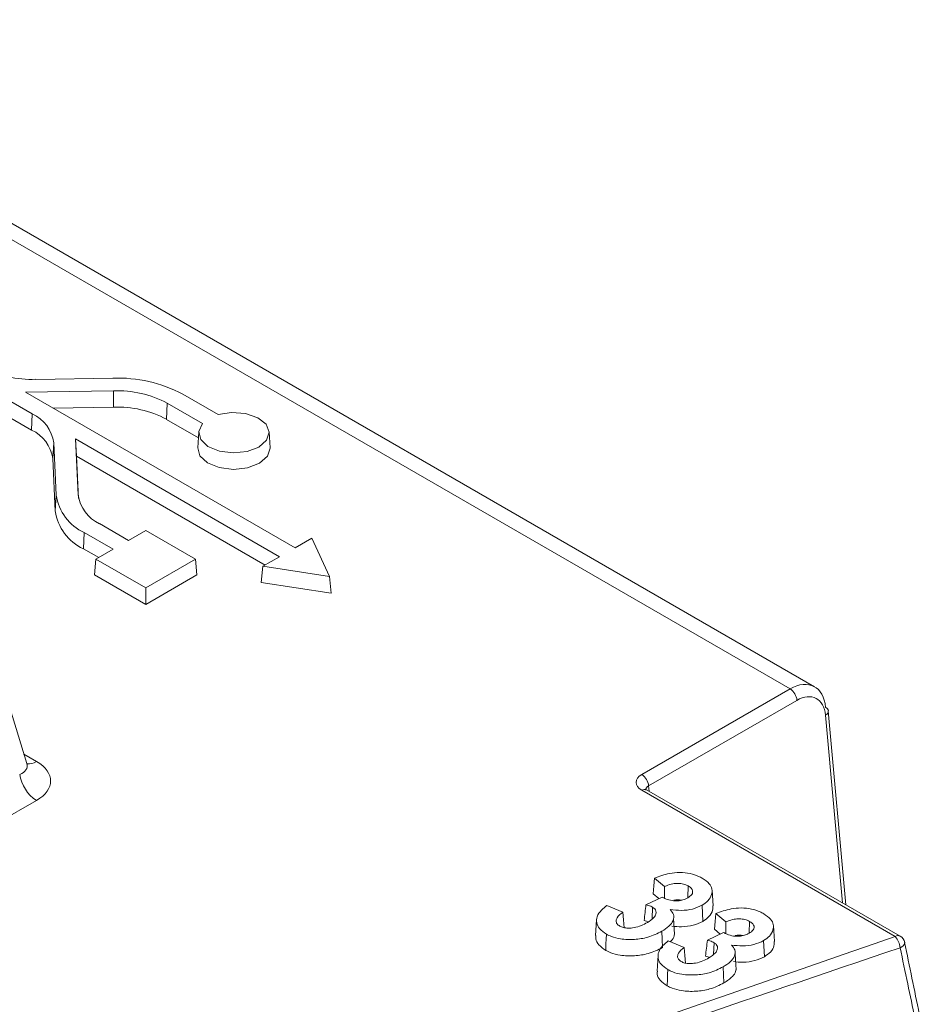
# Model space of a CAD drawing. Header units: millimetres. Extents: x 0 to 1260, y 0 to 891.
# Tile 92 of 93: x 1113 to 1132, y 788 to 809. Entities that reach past the tile are written whole.
import ezdxf

# ---------------------------------------------------------------- set-up
doc = ezdxf.new("R2010")
doc.units = ezdxf.units.MM
doc.header["$LTSCALE"] = 3

msp = doc.modelspace()

# ---------------------------------------------------------------- linework, layer by layer
at = {"color": 7, "linetype": 'Continuous', "lineweight": 15}
for p, q in [((1129.84, 794.961), (1105.913, 808.774)), ((1129.331, 794.917), (1105.422, 808.719)), ((1112.006, 801.557), (1113.645, 800.611)), ((1112.004, 801.214), (1113.63, 800.275)), ((1115.311, 801.352), (1113.717, 801.327)), ((1113.504, 801.062), (1115.323, 801.091)), ((1119.085, 797.84), (1113.504, 801.062)), ((1115.323, 801.091), (1115.324, 800.752)), ((1117.49, 800.598), (1116.76, 801.019)), ((1116.44, 800.834), (1116.425, 800.499)), ((1116.44, 800.834), (1117.169, 800.413)), ((1113.645, 800.611), (1113.63, 800.275)), ((1114.075, 800.732), (1115.324, 800.752)), ((1116.425, 800.499), (1117.083, 800.119)), ((1117.091, 800.238), (1117.07, 799.912)), ((1118.569, 799.912), (1118.548, 800.238)), ((1114.09, 800.014), (1114.069, 799.687)), ((1114.09, 800.014), (1114.142, 798.928)), ((1114.539, 800.094), (1118.765, 797.655)), ((1114.594, 798.935), (1114.539, 800.094)), ((1114.539, 800.094), (1114.562, 799.738)), ((1114.069, 799.687), (1114.121, 798.601)), ((1114.603, 798.861), (1114.562, 799.738)), ((1114.562, 799.738), (1118.467, 797.483)), ((1114.142, 798.928), (1114.121, 798.601)), ((1114.719, 798.154), (1114.704, 797.819)), ((1114.719, 798.154), (1115.318, 797.808)), ((1115.638, 797.993), (1115.039, 798.339)), ((1115.993, 798.198), (1115.638, 797.993)), ((1117.024, 797.603), (1115.993, 798.198)), ((1119.429, 798.039), (1119.085, 797.84)), ((1119.799, 797.243), (1119.429, 798.039)), ((1114.704, 797.819), (1115.02, 797.636)), ((1115.318, 797.808), (1114.962, 797.603)), ((1114.962, 797.603), (1114.933, 797.276)), ((1114.962, 797.603), (1115.993, 797.008)), ((1115.993, 797.008), (1117.024, 797.603)), ((1117.024, 797.603), (1117.054, 797.276)), ((1118.765, 797.655), (1118.42, 797.456)), ((1118.42, 797.456), (1118.38, 797.123)), ((1118.42, 797.456), (1119.799, 797.243)), ((1114.933, 797.276), (1115.993, 796.664)), ((1115.993, 796.664), (1117.054, 797.276)), ((1119.799, 797.243), (1119.829, 796.899)), ((1115.993, 797.008), (1115.993, 796.664)), ((1118.38, 797.123), (1119.829, 796.899)), ((1113.531, 793.371), (1112.458, 796.885)), ((1126.261, 793.145), (1129.331, 794.917)), ((1129.473, 794.68), (1126.403, 792.908)), ((1130.488, 790.446), (1130.123, 794.462)), ((1131.508, 789.79), (1126.261, 792.818)), ((1131.608, 789.8), (1126.361, 792.828)), ((1113.733, 792.609), (1015.395, 735.84)), ((1126.732, 790.826), (1126.523, 791)), ((1127.223, 790.839), (1127.213, 790.597)), ((1126.348, 790.45), (1126.683, 790.608)), ((1126.615, 790.576), (1126.494, 790.677)), ((1127.737, 790.424), (1127.716, 790.75)), ((1125.538, 790.433), (1125.867, 790.297)), ((1127.513, 790.44), (1127.528, 790.105)), ((1126.487, 790.396), (1126.476, 790.156)), ((1128.004, 790.092), (1127.795, 790.266)), ((1125.327, 790.136), (1125.306, 789.81)), ((1126.38, 790.1), (1126.31, 790.121)), ((1126.942, 789.838), (1126.921, 790.165)), ((1128.494, 790.105), (1128.484, 789.864)), ((1129.008, 789.69), (1128.987, 790.016)), ((1127.62, 789.716), (1127.954, 789.874)), ((1127.886, 789.842), (1127.765, 789.943)), ((1126.81, 789.699), (1127.139, 789.563)), ((1127.758, 789.662), (1127.747, 789.422)), ((1128.784, 789.706), (1128.799, 789.371)), ((1126.598, 789.402), (1126.577, 789.076)), ((1127.652, 789.366), (1127.581, 789.387)), ((1128.213, 789.104), (1128.192, 789.431))]:
    msp.add_line(p, q, dxfattribs=at)
at = {"color": 8, "linetype": 'Continuous', "lineweight": 15}
for p, q in [((1130.418, 790.487), (1130.066, 794.371)), ((1113.472, 793.564), (1113.733, 793.413)), ((1126.403, 792.908), (1126.413, 792.799))]:
    msp.add_line(p, q, dxfattribs=at)
at = {"color": 7, "linetype": 'Continuous', "lineweight": 15, "flags": 128}
for points in [[(1117.169, 800.413), (1117.092, 800.25), (1117.132, 800.083), (1117.282, 799.938), (1117.519, 799.839), (1117.804, 799.802), (1118.091, 799.832), (1118.335, 799.925), (1118.496, 800.066), (1118.549, 800.232), (1118.484, 800.396), (1118.312, 800.533), (1118.061, 800.62), (1117.772, 800.642), (1117.49, 800.598)], [(1117.07, 799.912), (1117.116, 799.746), (1117.273, 799.6), (1117.516, 799.5), (1117.808, 799.463), (1118.101, 799.495), (1118.35, 799.59), (1118.515, 799.733), (1118.57, 799.903), (1118.569, 799.912)], [(1126.523, 791), (1126.509, 790.838), (1126.494, 790.677)], [(1125.867, 790.297), (1125.882, 790.135), (1125.897, 789.973)], [(1127.795, 790.266), (1127.78, 790.104), (1127.765, 789.943)], [(1125.53, 789.84), (1125.526, 789.739), (1125.521, 789.639), (1125.515, 789.504)], [(1126.677, 789.898), (1126.684, 789.73), (1126.692, 789.562)], [(1131.704, 789.668), (1131.704, 789.667), (1131.703, 789.644), (1131.692, 789.622), (1131.672, 789.599), (1131.644, 789.578), (1131.609, 789.559)], [(1127.139, 789.563), (1127.154, 789.401), (1127.169, 789.239)], [(1126.801, 789.106), (1126.797, 789.005), (1126.792, 788.905), (1126.786, 788.771)], [(1127.948, 789.164), (1127.955, 788.996), (1127.963, 788.829)]]:
    msp.add_lwpolyline(points, dxfattribs=at)
at = {"color": 7, "linetype": 'Continuous', "lineweight": 15}
for centre, radius, start, end in [((1113.637, 803.539), 2.213, 242.0429, 272.0614), ((1115.414, 798.482), 2.872, 62.0429, 92.0614), ((1115.403, 798.879), 2.213, 62.0429, 92.0614), ((1113.319, 799.903), 0.779, 8.1719, 65.235), ((1115.402, 798.571), 2.183, 62.0429, 92.0614), ((1113.308, 799.578), 0.769, 8.1719, 65.235), ((1115.143, 799.072), 1.011, 188.1719, 245.235), ((1115.366, 799.046), 0.779, 188.1719, 245.235), ((1115.132, 798.747), 1.022, 188.1719, 245.235), ((1129.164, 794.656), 0.31, 4.4665, 57.2659), ((1130.03, 794.446), 0.0951, 9.7568, 67.9078), ((1114.158, 793.266), 0.782, 188.6904, 237.0932), ((1126.094, 792.884), 0.31, 4.4665, 57.2659), ((1131.204, 789.52), 0.407, 5.4862, 41.5974), ((1131.508, 789.627), 0.2, 11.6754, 60.0027)]:
    msp.add_arc(centre, radius, start, end, dxfattribs=at)
at = {"color": 8, "linetype": 'Continuous', "lineweight": 15}
for centre, radius, start, end in [((1130.02, 794.464), 0.103, 296.056, 358.9966), ((1113.577, 793.647), 0.281, 261.1722, 303.7142), ((1126.32, 792.741), 0.0965, 64.2697, 127.0408), ((1131.566, 789.713), 0.0965, 64.2697, 127.0408)]:
    msp.add_arc(centre, radius, start, end, dxfattribs=at)
at = {"color": 7, "linetype": 'Continuous', "lineweight": 15}
for centre, major_axis, ratio, start_param, end_param in [((1129.361, 794.083), (0.467, 0.885), 0.601033, 5.52728, 7.045717), ((1129.502, 794.01), (0.367, 0.712), 0.606756, 5.520992, 7.039428), ((1112.993, 793.011), (1.031, 0), 0.560135, 5.512866, 7.053504), ((1126.545, 792.982), (0.401, 0), 0.575709, 2.357564, 3.925621)]:
    msp.add_ellipse(centre, major_axis=major_axis, ratio=ratio, start_param=start_param, end_param=end_param, dxfattribs=at)
at = {"color": 8, "linetype": 'Continuous', "lineweight": 15}
for centre, major_axis, ratio, start_param, end_param in [((1112.993, 793.419), (0.541, -0.134), 0.506466, 5.637515, 6.577254), ((1126.545, 792.818), (0.201, -0.018), 0.569552, 2.408114, 3.244351)]:
    msp.add_ellipse(centre, major_axis=major_axis, ratio=ratio, start_param=start_param, end_param=end_param, dxfattribs=at)
at = {"color": 7, "linetype": 'Continuous', "lineweight": 15}
for points, knots in [([(1113.539, 793.348), (1113.54, 793.347), (1113.544, 793.342), (1113.536, 793.362), (1113.532, 793.376)], [0, 0, 0, 0, 0.336183, 1, 1, 1, 1]), ([(1126.361, 792.828), (1126.352, 792.835), (1126.338, 792.845), (1126.339, 792.845), (1126.339, 792.844)], [0, 0, 0, 0, 0.617844, 1, 1, 1, 1]), ([(1126.523, 791), (1126.624, 791.037), (1126.786, 791.096), (1127.049, 791.124), (1127.262, 791.101), (1127.415, 791.05), (1127.489, 791.01), (1127.514, 790.997)], [0, 0, 0, 0, 0.325176, 0.522131, 0.720067, 0.907824, 1, 1, 1, 1]), ([(1126.732, 790.826), (1126.732, 790.769), (1126.73, 790.688), (1126.729, 790.608), (1126.729, 790.585)], [0, 0, 0, 0, 0.714147, 1, 1, 1, 1]), ([(1127.223, 790.839), (1127.191, 790.854), (1127.13, 790.882), (1127.013, 790.893), (1126.889, 790.883), (1126.797, 790.855), (1126.745, 790.832), (1126.732, 790.826)], [0, 0, 0, 0, 0.222514, 0.434077, 0.632906, 0.910956, 1, 1, 1, 1]), ([(1127.214, 790.593), (1127.245, 790.614), (1127.295, 790.648), (1127.32, 790.71), (1127.309, 790.763), (1127.274, 790.807), (1127.238, 790.83), (1127.223, 790.839)], [0, 0, 0, 0, 0.2953354, 0.4810065, 0.6663765, 0.8636403, 1, 1, 1, 1]), ([(1127.514, 790.997), (1127.567, 790.961), (1127.664, 790.896), (1127.724, 790.774), (1127.712, 790.652), (1127.649, 790.534), (1127.556, 790.469), (1127.513, 790.44)], [0, 0, 0, 0, 0.226571, 0.411477, 0.596082, 0.815077, 1, 1, 1, 1]), ([(1126.683, 790.608), (1126.706, 790.596), (1126.766, 790.563), (1126.86, 790.537), (1126.928, 790.531), (1126.946, 790.529)], [0, 0, 0, 0, 0.316341, 0.815364, 1, 1, 1, 1]), ([(1125.53, 789.84), (1125.477, 789.876), (1125.377, 789.945), (1125.319, 790.075), (1125.33, 790.208), (1125.41, 790.332), (1125.499, 790.401), (1125.538, 790.433)], [0, 0, 0, 0, 0.214612, 0.408653, 0.601875, 0.822872, 1, 1, 1, 1]), ([(1126.348, 790.45), (1126.342, 790.395), (1126.329, 790.285), (1126.316, 790.176), (1126.31, 790.121)], [0, 0, 0, 0, 0.4999997, 1, 1, 1, 1]), ([(1126.487, 790.396), (1126.474, 790.403), (1126.447, 790.417), (1126.399, 790.435), (1126.365, 790.445), (1126.348, 790.45)], [0, 0, 0, 0, 0.314847, 0.655878, 1, 1, 1, 1]), ([(1127.513, 790.44), (1127.449, 790.41), (1127.324, 790.35), (1127.08, 790.324), (1126.925, 790.34), (1126.848, 790.347)], [0, 0, 0, 0, 0.340135, 0.673928, 1, 1, 1, 1]), ([(1127.084, 790.544), (1127.057, 790.547), (1127.004, 790.555), (1126.951, 790.547), (1126.925, 790.544)], [0, 0, 0, 0, 0.503927, 1, 1, 1, 1]), ([(1126.946, 790.529), (1126.985, 790.53), (1127.062, 790.531), (1127.152, 790.56), (1127.197, 790.584), (1127.214, 790.593)], [0, 0, 0, 0, 0.388046, 0.772199, 1, 1, 1, 1]), ([(1127.731, 790.424), (1127.732, 790.394), (1127.734, 790.318), (1127.669, 790.203), (1127.573, 790.136), (1127.528, 790.105)], [0, 0, 0, 0, 0.257899, 0.651712, 1, 1, 1, 1]), ([(1125.867, 790.297), (1125.82, 790.259), (1125.752, 790.204), (1125.727, 790.117), (1125.74, 790.053), (1125.785, 790.021), (1125.806, 790.006)], [0, 0, 0, 0, 0.423246, 0.621844, 0.821707, 1, 1, 1, 1]), ([(1126.377, 790.08), (1126.428, 790.113), (1126.508, 790.165), (1126.559, 790.25), (1126.561, 790.312), (1126.536, 790.362), (1126.503, 790.385), (1126.487, 790.396)], [0, 0, 0, 0, 0.367881, 0.574992, 0.749269, 0.87866, 1, 1, 1, 1]), ([(1126.848, 790.347), (1126.876, 790.314), (1126.935, 790.244), (1126.92, 790.118), (1126.832, 789.997), (1126.729, 789.931), (1126.677, 789.898)], [0, 0, 0, 0, 0.219136, 0.467358, 0.730108, 1, 1, 1, 1]), ([(1127.795, 790.266), (1127.896, 790.303), (1128.058, 790.362), (1128.32, 790.39), (1128.533, 790.367), (1128.686, 790.316), (1128.761, 790.276), (1128.785, 790.263)], [0, 0, 0, 0, 0.325176, 0.522131, 0.720067, 0.907824, 1, 1, 1, 1]), ([(1128.785, 790.263), (1128.838, 790.227), (1128.935, 790.162), (1128.995, 790.04), (1128.983, 789.919), (1128.921, 789.8), (1128.827, 789.736), (1128.784, 789.706)], [0, 0, 0, 0, 0.226571, 0.411477, 0.596082, 0.815077, 1, 1, 1, 1]), ([(1125.806, 790.006), (1125.83, 789.995), (1125.88, 789.971), (1125.987, 789.961), (1126.118, 789.973), (1126.256, 790.015), (1126.338, 790.059), (1126.377, 790.08)], [0, 0, 0, 0, 0.13962, 0.294447, 0.48508, 0.749302, 1, 1, 1, 1]), ([(1127.528, 790.105), (1127.464, 790.075), (1127.337, 790.014), (1127.101, 789.986), (1126.953, 789.999), (1126.886, 790.004)], [0, 0, 0, 0, 0.350948, 0.708778, 1, 1, 1, 1]), ([(1128.004, 790.092), (1128.003, 790.035), (1128.002, 789.954), (1128.001, 789.874), (1128, 789.851)], [0, 0, 0, 0, 0.714147, 1, 1, 1, 1]), ([(1128.494, 790.105), (1128.463, 790.12), (1128.401, 790.148), (1128.284, 790.159), (1128.161, 790.149), (1128.069, 790.121), (1128.016, 790.098), (1128.004, 790.092)], [0, 0, 0, 0, 0.222514, 0.434077, 0.632906, 0.910956, 1, 1, 1, 1]), ([(1128.485, 789.859), (1128.516, 789.88), (1128.566, 789.914), (1128.591, 789.976), (1128.581, 790.029), (1128.545, 790.073), (1128.509, 790.096), (1128.494, 790.105)], [0, 0, 0, 0, 0.295335, 0.481006, 0.666377, 0.86364, 1, 1, 1, 1]), ([(973.943, 707.328), (977.353, 708.212), (984.181, 709.983), (994.298, 712.798), (1004.205, 715.846), (1013.76, 719.224), (1022.385, 722.795), (1029.91, 726.631), (1036.362, 730.634), (1042.253, 734.919), (1048.034, 739.8), (1053.747, 745.234), (1059.717, 751.099), (1065.841, 756.905), (1072.443, 762.517), (1079.595, 767.598), (1087.351, 772.05), (1095.376, 775.998), (1103.82, 779.65), (1112.712, 783.129), (1121.962, 786.491), (1128.326, 788.69), (1131.508, 789.79)], [0, 0, 0, 0, 0.051658, 0.103451, 0.155176, 0.206737, 0.2582, 0.301639, 0.345242, 0.388927, 0.432477, 0.486699, 0.541062, 0.59534, 0.64939, 0.703348, 0.751777, 0.800326, 0.848961, 0.897507, 0.948751, 1, 1, 1, 1]), ([(1125.515, 789.504), (1125.463, 789.54), (1125.363, 789.61), (1125.302, 789.722), (1125.311, 789.787), (1125.314, 789.81)], [0, 0, 0, 0, 0.415323, 0.801554, 1, 1, 1, 1]), ([(1126.677, 789.898), (1126.585, 789.852), (1126.419, 789.77), (1126.11, 789.722), (1125.845, 789.73), (1125.647, 789.779), (1125.563, 789.823), (1125.53, 789.84)], [0, 0, 0, 0, 0.28165, 0.507502, 0.733478, 0.896257, 1, 1, 1, 1]), ([(1126.936, 789.838), (1126.935, 789.826), (1126.933, 789.777), (1126.901, 789.722), (1126.855, 789.688), (1126.848, 789.683)], [0, 0, 0, 0, 0.219715, 0.881299, 1, 1, 1, 1]), ([(1127.954, 789.874), (1127.977, 789.862), (1128.038, 789.83), (1128.131, 789.803), (1128.199, 789.797), (1128.217, 789.796)], [0, 0, 0, 0, 0.316341, 0.815364, 1, 1, 1, 1]), ([(1128.355, 789.81), (1128.329, 789.814), (1128.276, 789.821), (1128.222, 789.814), (1128.196, 789.81)], [0, 0, 0, 0, 0.503927, 1, 1, 1, 1]), ([(1128.217, 789.796), (1128.256, 789.796), (1128.334, 789.798), (1128.424, 789.826), (1128.468, 789.85), (1128.485, 789.859)], [0, 0, 0, 0, 0.388046, 0.772199, 1, 1, 1, 1]), ([(1126.801, 789.106), (1126.749, 789.142), (1126.648, 789.211), (1126.59, 789.341), (1126.602, 789.475), (1126.681, 789.598), (1126.77, 789.668), (1126.81, 789.699)], [0, 0, 0, 0, 0.214612, 0.408653, 0.601875, 0.822872, 1, 1, 1, 1]), ([(1127.62, 789.716), (1127.613, 789.661), (1127.6, 789.552), (1127.587, 789.442), (1127.581, 789.387)], [0, 0, 0, 0, 0.5, 1, 1, 1, 1]), ([(1127.758, 789.662), (1127.745, 789.669), (1127.718, 789.683), (1127.671, 789.701), (1127.637, 789.711), (1127.62, 789.716)], [0, 0, 0, 0, 0.314847, 0.655878, 1, 1, 1, 1]), ([(1127.649, 789.346), (1127.699, 789.379), (1127.779, 789.431), (1127.83, 789.517), (1127.833, 789.578), (1127.808, 789.628), (1127.774, 789.651), (1127.758, 789.662)], [0, 0, 0, 0, 0.367881, 0.574992, 0.749269, 0.87866, 1, 1, 1, 1]), ([(1128.119, 789.613), (1128.147, 789.58), (1128.206, 789.51), (1128.191, 789.384), (1128.103, 789.263), (1128, 789.197), (1127.948, 789.164)], [0, 0, 0, 0, 0.219136, 0.467358, 0.730108, 1, 1, 1, 1]), ([(1128.784, 789.706), (1128.721, 789.676), (1128.595, 789.616), (1128.351, 789.59), (1128.196, 789.606), (1128.119, 789.613)], [0, 0, 0, 0, 0.340135, 0.673928, 1, 1, 1, 1]), ([(1129.003, 789.69), (1129.003, 789.66), (1129.005, 789.584), (1128.94, 789.469), (1128.844, 789.402), (1128.799, 789.371)], [0, 0, 0, 0, 0.257899, 0.651712, 1, 1, 1, 1]), ([(1132.027, 788.086), (1132.02, 788.121), (1131.914, 788.647), (1131.804, 789.175), (1131.702, 789.668)], [0, 0, 0, 0, 0.0655314, 1, 1, 1, 1]), ([(1131.609, 789.559), (1128.426, 788.477), (1122.059, 786.314), (1114.856, 783.731), (1107.233, 780.851), (1099.277, 777.642), (1090.877, 773.726), (1084.558, 770.344), (1079.28, 767.211), (1073.746, 763.363), (1068.101, 758.777), (1061.979, 753.206), (1055.359, 746.678), (1048.493, 740.08), (1041.825, 734.403), (1035.257, 729.634), (1027.705, 725.274), (1018.793, 721.105), (1008.673, 717.22), (997.441, 713.572), (985.856, 710.226), (977.968, 708.134), (974.023, 707.088)], [0, 0, 0, 0, 0.051216, 0.102447, 0.117423, 0.177348, 0.236657, 0.266552, 0.296442, 0.341252, 0.386149, 0.431032, 0.499132, 0.567219, 0.615226, 0.663196, 0.712798, 0.762427, 0.821385, 0.88038, 0.940184, 1, 1, 1, 1]), ([(1126.692, 789.562), (1126.598, 789.516), (1126.428, 789.432), (1126.112, 789.383), (1125.839, 789.391), (1125.636, 789.442), (1125.549, 789.487), (1125.515, 789.504)], [0, 0, 0, 0, 0.280033, 0.505769, 0.731631, 0.895842, 1, 1, 1, 1]), ([(1127.139, 789.563), (1127.092, 789.526), (1127.023, 789.471), (1126.998, 789.383), (1127.012, 789.319), (1127.056, 789.287), (1127.077, 789.272)], [0, 0, 0, 0, 0.423246, 0.621844, 0.821707, 1, 1, 1, 1]), ([(1131.917, 788.094), (1131.867, 788.332), (1131.765, 788.82), (1131.662, 789.308), (1131.609, 789.559)], [0, 0, 0, 0, 0.487205, 1, 1, 1, 1]), ([(1127.077, 789.272), (1127.101, 789.261), (1127.151, 789.237), (1127.258, 789.227), (1127.389, 789.239), (1127.527, 789.281), (1127.609, 789.325), (1127.649, 789.346)], [0, 0, 0, 0, 0.13962, 0.294447, 0.48508, 0.749302, 1, 1, 1, 1]), ([(1128.799, 789.371), (1128.736, 789.341), (1128.608, 789.28), (1128.372, 789.252), (1128.224, 789.265), (1128.157, 789.27)], [0, 0, 0, 0, 0.350948, 0.708778, 1, 1, 1, 1]), ([(1126.786, 788.771), (1126.734, 788.807), (1126.634, 788.876), (1126.574, 788.988), (1126.583, 789.053), (1126.586, 789.076)], [0, 0, 0, 0, 0.415323, 0.801554, 1, 1, 1, 1]), ([(1127.948, 789.164), (1127.856, 789.118), (1127.69, 789.036), (1127.381, 788.988), (1127.116, 788.996), (1126.919, 789.045), (1126.834, 789.089), (1126.801, 789.106)], [0, 0, 0, 0, 0.28165, 0.507502, 0.733478, 0.896257, 1, 1, 1, 1]), ([(1128.207, 789.104), (1128.207, 789.092), (1128.205, 789.043), (1128.133, 788.942), (1128.027, 788.872), (1127.963, 788.829)], [0, 0, 0, 0, 0.11509, 0.461639, 1, 1, 1, 1]), ([(1127.963, 788.829), (1127.869, 788.782), (1127.699, 788.698), (1127.383, 788.649), (1127.111, 788.657), (1126.908, 788.708), (1126.82, 788.753), (1126.786, 788.771)], [0, 0, 0, 0, 0.280033, 0.505769, 0.731631, 0.895842, 1, 1, 1, 1])]:
    msp.add_open_spline(points, degree=3, knots=knots, dxfattribs=at)

doc.saveas('drawing.dxf')
